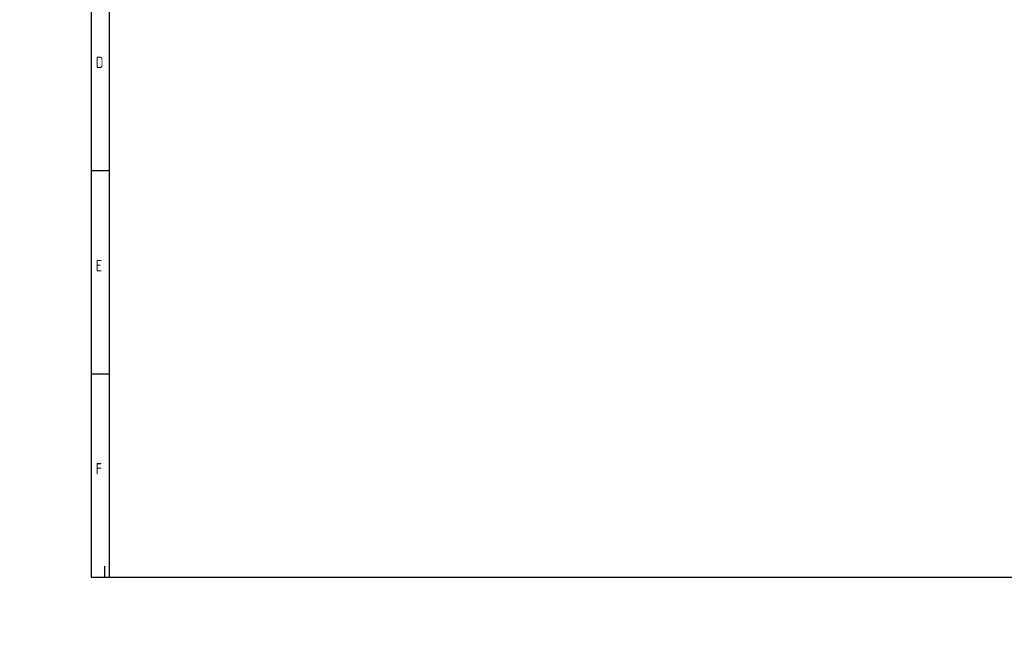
# Paper-space layout 'Layout1' of a CAD drawing. Header units: millimetres. Extents: x 0 to 406, y 0 to 285.
# Tile 1 of 7: x 0 to 215, y 0 to 136. Entities that reach past the tile are written whole.
import ezdxf
from ezdxf import colors
from ezdxf.entities.mleader import LeaderData, LeaderLine
from ezdxf.math import Vec2, Vec3

# ---------------------------------------------------------------- set-up
doc = ezdxf.new("R2010")
doc.units = ezdxf.units.MM
doc.layers.add('10', color=7, linetype='Continuous')
doc.layers.add('Default', color=7, linetype='Continuous')
doc.styles.add('SEACAD_Solid_Edge_ANSI', font='seans.ttf')

# ---------------------------------------------------------------- blocks, each defined once
blk = doc.blocks.new('_DOT')
at = {"color": 0, "linetype": 'ByBlock', "lineweight": -2}
blk.add_line((-0.5, 0), (-1, 0), dxfattribs=at)
at = {"color": 0, "linetype": 'ByBlock', "const_width": 0.5}
blk.add_lwpolyline([(-0.25, 0, 1), (0.25, 0, 1)], format="xyb", close=True, dxfattribs=at)

psp = doc.layouts.get("Layout1")

# ---------------------------------------------------------------- linework, layer by layer
at = {"layer": '10', "color": 7, "linetype": 'Continuous'}
for p, q in [((19.666, 13.578), (19.666, 280.578)), ((19.666, 102.578), (15.666, 102.578)), ((19.666, 58.078), (15.666, 58.078)), ((18.666, 13.578), (18.666, 15.999))]:
    psp.add_line(p, q, dxfattribs=at)
psp.add_lwpolyline([(405.666, 13.577), (405.666, 284.577), (15.666, 284.577), (15.666, 13.577), (405.666, 13.577)], dxfattribs=at)

# ---------------------------------------------------------------- texts
at = {"layer": '10', "char_height": 2.5, "attachment_point": 1, "style": 'SEACAD_Solid_Edge_ANSI'}
for s, insert, width in [('{\\fSolid Edge ANSI|b0||i0||c0|p34;\\C7;\\H2.50000002;\\W0.8;D}', (16.666, 127.578), 1.95653), ('{\\fSolid Edge ANSI|b0||i0||c0|p34;\\C7;\\H2.50000002;\\W0.8;E}', (16.666, 83.078), 1.79349), ('{\\fSolid Edge ANSI|b0||i0||c0|p34;\\C7;\\H2.50000002;\\W0.8;F}', (16.666, 38.578), 1.63044)]:
    psp.add_mtext(s, dxfattribs=dict(at, insert=insert, width=width))

# ---------------------------------------------------------------- leaders
at = {"layer": 'Default', "color": 7, "linetype": 'Continuous'}
ml = psp.add_multileader_mtext('Standard', dxfattribs=at)
ml.set_content('{\\pxsm0.9;\\fArial|b0||i0||c0|p34;\\W1.; Błąd: brak odniesienia\\P}', color=256)
ml.set_leader_properties()
ml.set_arrow_properties(name='DOT')
ml.build(insert=Vec2(0, 0))
ml.multileader.update_dxf_attribs({"leader_type": 0, "dogleg_length": 0, "arrow_head_size": 2.5})
ctx = ml.context
ctx.base_point, ctx.char_height, ctx.arrow_head_size, ctx.landing_gap_size = Vec3(223.395, 19.052), 2.5, 2.5, 0.875
notes = []
notes.append((ctx, [(0, (0, 0, 0), (0, 0), (1, 0), 1, [])]))
ctx.mtext.insert = Vec3(224.27, 20.668)
for ctx, leaders in notes:
    for number, flags, end, landing, length, lines in leaders:
        leader = LeaderData()
        leader.index, (leader.has_last_leader_line, leader.has_dogleg_vector, leader.attachment_direction) = number, flags
        leader.last_leader_point, leader.dogleg_vector, leader.dogleg_length = Vec3(end), Vec3(landing), length
        for number, points, colour, breaks in lines:
            line = LeaderLine()
            line.index, line.vertices, line.color, line.breaks = number, Vec3.list(points), colors.encode_raw_color(colour), breaks
            leader.lines.append(line)
        ctx.leaders.append(leader)

doc.saveas('drawing.dxf')
